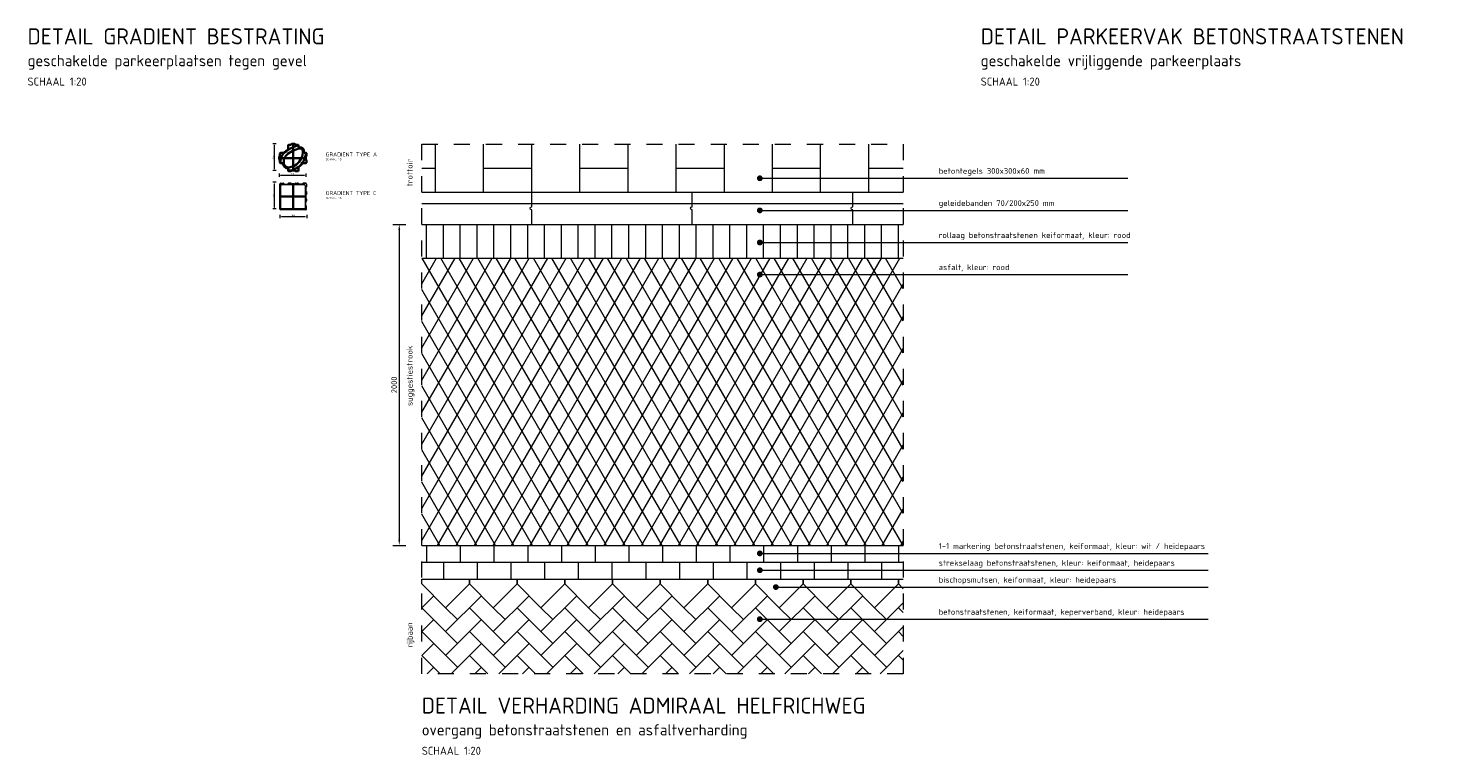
# Model space of a CAD drawing. Header units: metres. Extents: x 97967 to 197304, y 436003 to 872588.
# Tile 12 of 15: x 98650.26 to 98659.01, y 436290.58 to 436295.11. Entities that reach past the tile are written whole.
import ezdxf

# ---------------------------------------------------------------- set-up
doc = ezdxf.new("R2010")
doc.units = ezdxf.units.M
doc.linetypes.add('ZZ-AFBREEK-SO', pattern=[7, 4, -1, 1, -1])
for name, color, linetype, lineweight in [('B-RO-OG-BEBOUWING-V', 254, 'Continuous', 18), ('N-WE-VH-GESLOTENVERHARDING_ASFALT-A-20', 12, 'Continuous', 18), ('N-WE-VH-GRADIENT', 90, 'Continuous', 35), ('N-WE-VH-GRADIENT-A', 90, 'Continuous', 35), ('N-WE-VH-GRADIENT-C', 1, 'Continuous', 13), ('N-WE-VH-M-20', 7, 'Continuous', 18), ('N-WE-VH-M-5', 7, 'Continuous', 18), ('N-WE-VH-OPENVERHARDING_BETONSTRAATSTEEN-A', 3, 'Continuous', 18), ('N-WE-VH-OPENVERHARDING_BETONSTRAATSTEEN-A-20', 3, 'Continuous', 18), ('N-WE-VH-OPENVERHARDING_TEGEL-A-20', 3, 'Continuous', 18), ('N-WE-VH-T18-20', 1, 'Continuous', 18), ('X-XX-AL-AFBREEKLIJN-G', 7, 'ZZ-AFBREEK-SO', 18), ('X-XX-AL-PROFIELBALK-T25-20', 7, 'Continuous', 25), ('X-XX-AL-PROFIELBALK-T25-5', 7, 'Continuous', 25), ('X-XX-AL-PROFIELBALK-T35-20', 50, 'Continuous', 35), ('X-XX-AL-PROFIELBALK-T50-20', 130, 'Continuous', 50), ('X-XX-AL-PROFIELBALK-T50-5', 130, 'Continuous', 50)]:
    doc.layers.add(name, color=color, linetype=linetype, lineweight=lineweight)
doc.layers.add('N-WE-VH-GRADIENT-S', color=7, linetype='Continuous')
doc.styles.add('NLCS-ISO-M20-T18', font='NLCS-ISO.ttf', dxfattribs={"height": 0.036})
doc.styles.add('NLCS-ISO-M20-T25', font='NLCS-ISO.ttf', dxfattribs={"height": 0.05})
doc.styles.add('NLCS-ISO-M20-T35', font='NLCS-ISO.ttf', dxfattribs={"height": 0.07})
doc.styles.add('NLCS-ISO-M20-T50', font='NLCS-ISO.ttf', dxfattribs={"height": 0.1})
doc.styles.add('NLCS-ISO-M5-T18', font='NLCS-ISO.ttf', dxfattribs={"height": 0.009})
doc.styles.add('NLCS-ISO-M5-T25', font='NLCS-ISO.ttf', dxfattribs={"height": 0.0125})
doc.styles.add('NLCS-ISO-M5-T50', font='NLCS-ISO.ttf', dxfattribs={"height": 0.025})
doc.dimstyles.new('NLCS-M20-T18-PIJL_L2_H0', dxfattribs={"dimscale": 0.02, "dimtxt": 2.5, "dimasz": 1.8, "dimexe": 2, "dimexo": 2, "dimgap": 0.7, "dimtad": 1, "dimzin": 0, "dimdsep": 46, "dimtxsty": 'NLCS-ISO-M20-T18', "dimcen": 0, "dimdle": 2, "dimclrd": 256, "dimclre": 256, "dimclrt": 1, "dimadec": 0, "dimazin": 0, "dimtfac": 1, "dimtdec": 3, "dimtofl": 0, "dimtmove": 0, "dimatfit": 3, "dimfxl": 2, "dimfxlon": 1, "dimtfillclr": 256, "dimtolj": 1, "dimtzin": 0, "dimlwd": -1, "dimlwe": -1, "dimarcsym": 0})
doc.dimstyles.new('NLCS-M20-T18-PIJL_L3_H0', dxfattribs={"dimscale": 0.02, "dimtxt": 0.036, "dimasz": 1.8, "dimexe": 2, "dimexo": 2, "dimgap": 0.7, "dimtad": 1, "dimdec": 0, "dimlfac": 1000, "dimzin": 0, "dimdsep": 46, "dimtxsty": 'NLCS-ISO-M20-T18', "dimcen": 0, "dimdle": 2, "dimclrd": 256, "dimclre": 256, "dimclrt": 1, "dimadec": 0, "dimazin": 0, "dimtfac": 1, "dimtdec": 0, "dimtofl": 0, "dimtmove": 0, "dimatfit": 3, "dimfxl": 2, "dimfxlon": 1, "dimtfillclr": 256, "dimtolj": 1, "dimtzin": 0, "dimlwd": -1, "dimlwe": -1, "dimarcsym": 0})
doc.dimstyles.new('NLCS-M5-T18-PIJL_L3_H0', dxfattribs={"dimscale": 0.005, "dimtxt": 0.009, "dimasz": 1.8, "dimexe": 2, "dimexo": 2, "dimgap": 0.7, "dimtad": 1, "dimdec": 0, "dimlfac": 1000, "dimzin": 0, "dimdsep": 46, "dimtxsty": 'NLCS-ISO-M5-T18', "dimcen": 0, "dimdle": 2, "dimclrd": 256, "dimclre": 256, "dimclrt": 1, "dimadec": 0, "dimazin": 0, "dimtfac": 1, "dimtdec": 0, "dimtofl": 0, "dimtmove": 0, "dimatfit": 3, "dimfxl": 2, "dimfxlon": 1, "dimtfillclr": 256, "dimtolj": 1, "dimtzin": 0, "dimlwd": -1, "dimlwe": -1, "dimarcsym": 0})
pattern_1 = [(0, (0, 0), (0, 6.985), [5.08, -1.905]), (90, (0, 0), (-6.985, 4e-16), [5.08, -1.905])]

# ---------------------------------------------------------------- blocks, each defined once
blk = doc.blocks.new('Grad A V14')
at = {"layer": 'N-WE-VH-GRADIENT'}
for p, q in [((0, 88), (0, -77.5)), ((-88, 0), (77.5, 0))]:
    blk.add_line(p, q, dxfattribs=at)
at = {"layer": 'N-WE-VH-GRADIENT-A'}
for p, q in [((6.8, 88), (-6.8, 88)), ((-88, 6.8), (-88, -6.8)), ((-83, 15.5), (-83, 27.2)), ((-83, 26.6), (-83, 18.4)), ((-78, 32.2), (-61.2, 32.2)), ((-32.2, 78), (-32.2, 55.1)), ((-27.2, 83), (-15.5, 83)), ((15.5, 83), (27.2, 83)), ((26.6, 83), (18.4, 83)), ((32.2, 78), (32.2, 69)), ((69.9, 32.2), (78, 32.2)), ((77.5, -7.5), (77.5, 7.5)), ((79.7, 11.7), (80.7, 12.4)), ((83, 16.6), (83, 27.2)), ((83, 26.6), (83, 18.5)), ((-83, -27.2), (-83, -15.5)), ((-78, -32.2), (-69, -32.2)), ((-32.2, -68.3), (-32.2, -78)), ((-27.2, -83), (-16.6, -83)), ((-12.4, -80.7), (-11.7, -79.7)), ((-7.5, -77.5), (7.5, -77.5)), ((11.7, -79.7), (12.4, -80.7)), ((16.6, -83), (27.2, -83)), ((26.6, -83), (18.5, -83)), ((32.2, -59.9), (32.2, -78)), ((59.9, -32.2), (78, -32.2)), ((80.7, -12.4), (79.7, -11.7)), ((83, -27.2), (83, -16.6))]:
    blk.add_line(p, q, dxfattribs=at)
for centre, radius, start, end in [((-6.8, 83), 5.03, 90, 150), ((6.8, 83), 5.03, 30, 90), ((-83, 6.8), 5.03, 120, 180), ((-88, 15.5), 5.03, 300, 0), ((-78, 27.2), 5.03, 90, 180), ((-7.6, -19.8), 71.7, 128.73198, 168.05761), ((-61.2, 37.2), 5.03, 270, 313.20835), ((-7.6, -19.8), 51.6, 128.73198, 168.05761), ((-7.6, -19.8), 73.3, 128.73198, 133.20835), ((86, -136.5), 222.8, 122.74637, 128.73198), ((86, -136.5), 221.3, 104.07776, 128.73198), ((86, -136.5), 201.2, 103.36715, 128.73198), ((-37.2, 55.1), 5.03, 302.74637, 0), ((-27.2, 78), 5.03, 90, 180), ((-28.7, 29.5), 51.9, 91.98504, 92.04054), ((-15.5, 88), 5.03, 270, 330), ((15.5, 88), 5.03, 210, 270), ((-40.8, 40.7), 100.6, 306.5101, 1.68379), ((27.2, 78), 5.03, 0, 90), ((-40.8, 40.7), 120.8, 306.5101, 355.82259), ((37.2, 70.6), 5.03, 180, 282.54991), ((37.2, 69), 5.03, 180, 283.2753), ((43.3, 43.2), 23.1, 1.68379, 102.54991), ((43.3, 43.2), 21.5, 1.68379, 103.2753), ((43.3, 43.2), 16.5, 1.68379, 103.36715), ((-40.8, 40.7), 105.7, 358.20448, 1.68379), ((69.9, 37.2), 5.03, 178.20448, 270), ((-40.8, 40.7), 107.2, 358.22863, 1.68379), ((71.4, 37.2), 5.03, 178.22863, 270), ((82.5, 7.5), 5.03, 123.36701, 180), ((78, 27.2), 5.03, 0, 90), ((78, 16.6), 5.03, 303.36701, 0), ((-83, -6.8), 5.03, 180, 240), ((-88, -15.5), 5.03, 0, 60), ((-78, -27.2), 5.03, 180, 270), ((-29.5, -28.7), 51.9, 181.98504, 182.04054), ((23.6, -26.4), 103.6, 168.05761, 182.83734), ((-29.5, -28.7), 50.5, 181.98504, 183.57406), ((-70.5, -37.2), 5.03, 11.75453, 90), ((-69, -37.2), 5.03, 12.20018, 90), ((-29.5, -28.7), 36.9, 191.75453, 259.34796), ((-29.5, -28.7), 35.4, 192.20018, 258.94521), ((23.6, -26.4), 83.5, 168.05761, 182.83734), ((-29.5, -28.7), 30.3, 181.98504, 279.23802), ((-37.2, -68.3), 5.03, 0, 78.94521), ((-37.2, -69.9), 5.03, 0, 79.34796), ((-27.2, -78), 5.03, 180, 270), ((-29.5, -28.7), 50.5, 267.05575, 279.23802), ((-40.8, 40.7), 100.6, 279.23802, 306.5101), ((-40.8, 40.7), 120.8, 279.23802, 306.5101), ((-16.6, -78), 5.03, 270, 326.63299), ((-7.5, -82.5), 5.03, 90, 146.63299), ((7.5, -82.5), 5.03, 33.36701, 90), ((16.6, -78), 5.03, 213.36701, 270), ((27.2, -78), 5.03, 270, 0), ((37.2, -59.9), 5.03, 127.77975, 180), ((-40.8, 40.7), 122.3, 307.77975, 322.25892), ((59.9, -37.2), 5.03, 90, 142.25892), ((82.5, -7.5), 5.03, 180, 236.63299), ((78, -27.2), 5.03, 270, 0), ((78, -16.6), 5.03, 0, 56.63299)]:
    blk.add_arc(centre, radius, start, end, dxfattribs=at)
blk = doc.blocks.new('Grad C V14')
at = {"layer": 'N-WE-VH-GRADIENT'}
for p, q in [((83, 0), (-83, 0)), ((0, -83), (0, 82.5))]:
    blk.add_line(p, q, dxfattribs=at)
at = {"layer": 'N-WE-VH-GRADIENT-C'}
for p, q in [((-83, -78), (-83, 78)), ((-81.5, -76.5), (-81.5, 81.6)), ((-81.5, 81.5), (-60.2, 81.5)), ((-78, 83), (-63.8, 83)), ((-77.5, -72.4), (-77.5, 68.9)), ((-72.4, 73.9), (68.9, 73.9)), ((-54.8, 77.5), (-36.2, 77.5)), ((-30.8, 81.5), (-13, 81.5)), ((-16.6, 83), (-27.2, 83)), ((-11.7, 79.7), (-12.4, 80.7)), ((7.5, 77.5), (-7.5, 77.5)), ((11.7, 79.7), (12.4, 80.7)), ((30.8, 81.5), (13, 81.5)), ((16.6, 83), (27.2, 83)), ((54.8, 77.5), (36.2, 77.5)), ((78, 81.5), (60.1, 81.5)), ((78, 83), (62.9, 83)), ((73.9, 68.9), (73.9, -72.4)), ((77.5, 54.8), (77.5, 36.2)), ((77.5, -7.5), (77.5, 7.5)), ((79.7, 11.7), (80.7, 12.4)), ((81.5, 78), (81.5, 60.2)), ((81.5, 30.8), (81.5, 13)), ((83, 78), (83, 63.8)), ((83, 16.6), (83, 27.2)), ((78, -83), (-78, -83)), ((81.6, -81.5), (-76.5, -81.5)), ((68.9, -77.5), (-72.4, -77.5)), ((77.5, -54.8), (77.5, -36.2)), ((79.7, -11.7), (80.7, -12.4)), ((81.5, -30.8), (81.5, -13)), ((81.5, -81.5), (81.5, -60.2)), ((83, -16.6), (83, -27.2)), ((83, -78), (83, -63.8))]:
    blk.add_line(p, q, dxfattribs=at)
for centre, radius, start, end in [((-78, 78), 5.03, 90, 180), ((-72.4, 68.9), 5.03, 90, 180), ((-63.8, 78), 5.03, 26.74368, 90), ((-54.8, 82.5), 5.03, 206.74368, 270), ((-36.2, 82.5), 5.03, 270, 333.25632), ((-27.2, 78), 5.03, 90, 153.25632), ((-16.6, 78), 5.03, 33.36701, 90), ((-7.5, 82.5), 5.03, 213.36701, 270), ((7.5, 82.5), 5.03, 270, 326.63299), ((16.6, 78), 5.03, 90, 146.63299), ((27.2, 78), 5.03, 26.74368, 90), ((36.2, 82.5), 5.03, 206.74368, 270), ((54.8, 82.5), 5.03, 270, 333.25632), ((63.8, 78), 5.03, 90, 153.25632), ((68.9, 68.9), 5.03, 0, 90), ((82.5, 54.8), 5.03, 116.74368, 180), ((82.5, 36.2), 5.03, 180, 243.25632), ((82.5, 7.5), 5.03, 123.36701, 180), ((78, 78), 5.03, 0, 90), ((78, 78), 3.52, 0, 90), ((78, 63.8), 5.03, 296.74368, 0), ((78, 27.2), 5.03, 0, 63.25632), ((78, 16.6), 5.03, 303.36701, 0), ((-78, -78), 5.03, 180, 270), ((-76.5, -76.5), 5.03, 180, 270), ((-72.4, -72.4), 5.03, 180, 270), ((68.9, -72.4), 5.03, 270, 0), ((82.5, -7.5), 5.03, 180, 236.63299), ((82.5, -36.2), 5.03, 116.74368, 180), ((82.5, -54.8), 5.03, 180, 243.25632), ((78, -78), 5.03, 270, 0), ((78, -27.2), 5.03, 296.74368, 0), ((78, -63.8), 5.03, 0, 63.25632), ((78, -16.6), 5.03, 0, 56.63299)]:
    blk.add_arc(centre, radius, start, end, dxfattribs=at)
blk = doc.blocks.new('*D111')
at = {"layer": 'Defpoints', "color": 0, "ltscale": 0.2, "transparency": 16777216}
for p in [(98651.8284, 436294.3193), (98651.9948, 436294.3193), (98651.9948, 436294.1948)]:
    blk.add_point(p, dxfattribs=at)
at = {"layer": 'N-WE-VH-M-5', "ltscale": 0.2, "transparency": 16777216}
for p, q in [((98651.8284, 436294.2048), (98651.8284, 436294.1848)), ((98651.8374, 436294.1948), (98651.9858, 436294.1948)), ((98651.9948, 436294.2048), (98651.9948, 436294.1848))]:
    blk.add_line(p, q, dxfattribs=at)
for points in [[(98651.8374, 436294.1963), (98651.8374, 436294.1933), (98651.8284, 436294.1948)], [(98651.9858, 436294.1963), (98651.9858, 436294.1933), (98651.9948, 436294.1948)]]:
    blk.add_solid(points, dxfattribs=at)
at = {"layer": 'N-WE-VH-M-5', "color": 1, "ltscale": 0.2, "transparency": 16777216, "insert": (98651.9116, 436294.2028), "char_height": 0.009, "attachment_point": 5, "style": 'NLCS-ISO-M5-T18'}
blk.add_mtext('\\A1;166', dxfattribs=at)
blk = doc.blocks.new('*D112')
at = {"layer": 'Defpoints', "color": 0, "ltscale": 0.2, "transparency": 16777216}
for p in [(98651.7998, 436294.3901), (98651.9164, 436294.3901), (98651.9164, 436294.2236)]:
    blk.add_point(p, dxfattribs=at)
at = {"layer": 'N-WE-VH-M-5', "ltscale": 0.2, "transparency": 16777216}
for p, q in [((98651.8098, 436294.3901), (98651.7898, 436294.3901)), ((98651.7998, 436294.2326), (98651.7998, 436294.3811)), ((98651.8098, 436294.2236), (98651.7898, 436294.2236))]:
    blk.add_line(p, q, dxfattribs=at)
for points in [[(98651.7983, 436294.3811), (98651.8013, 436294.3811), (98651.7998, 436294.3901)], [(98651.7983, 436294.2326), (98651.8013, 436294.2326), (98651.7998, 436294.2236)]]:
    blk.add_solid(points, dxfattribs=at)
at = {"layer": 'N-WE-VH-M-5', "color": 1, "ltscale": 0.2, "transparency": 16777216, "insert": (98651.7918, 436294.3068), "char_height": 0.009, "attachment_point": 5, "rotation": 90, "style": 'NLCS-ISO-M5-T18'}
blk.add_mtext('\\A1;166', dxfattribs=at)
blk = doc.blocks.new('*D114')
at = {"layer": 'Defpoints', "color": 0, "ltscale": 0.2, "transparency": 16777216}
for p in [(98651.8334, 436294.0611), (98651.9999, 436294.0611), (98651.9999, 436293.9365)]:
    blk.add_point(p, dxfattribs=at)
at = {"layer": 'N-WE-VH-M-5', "ltscale": 0.2, "transparency": 16777216}
for p, q in [((98651.8334, 436293.9465), (98651.8334, 436293.9265)), ((98651.8424, 436293.9365), (98651.9909, 436293.9365)), ((98651.9999, 436293.9465), (98651.9999, 436293.9265))]:
    blk.add_line(p, q, dxfattribs=at)
for points in [[(98651.8424, 436293.938), (98651.8424, 436293.935), (98651.8334, 436293.9365)], [(98651.9909, 436293.938), (98651.9909, 436293.935), (98651.9999, 436293.9365)]]:
    blk.add_solid(points, dxfattribs=at)
at = {"layer": 'N-WE-VH-M-5', "color": 1, "ltscale": 0.2, "transparency": 16777216, "insert": (98651.9166, 436293.9445), "char_height": 0.009, "attachment_point": 5, "style": 'NLCS-ISO-M5-T18'}
blk.add_mtext('\\A1;166', dxfattribs=at)
blk = doc.blocks.new('*D113')
at = {"layer": 'Defpoints', "color": 0, "ltscale": 0.2, "transparency": 16777216}
for p in [(98651.7998, 436294.1498), (98651.9164, 436294.1498), (98651.9164, 436293.9834)]:
    blk.add_point(p, dxfattribs=at)
at = {"layer": 'N-WE-VH-M-5', "ltscale": 0.2, "transparency": 16777216}
for p, q in [((98651.8098, 436294.1498), (98651.7898, 436294.1498)), ((98651.7998, 436293.9924), (98651.7998, 436294.1408)), ((98651.8098, 436293.9834), (98651.7898, 436293.9834))]:
    blk.add_line(p, q, dxfattribs=at)
for points in [[(98651.7983, 436294.1408), (98651.8013, 436294.1408), (98651.7998, 436294.1498)], [(98651.7983, 436293.9924), (98651.8013, 436293.9924), (98651.7998, 436293.9834)]]:
    blk.add_solid(points, dxfattribs=at)
at = {"layer": 'N-WE-VH-M-5', "color": 1, "ltscale": 0.2, "transparency": 16777216, "insert": (98651.7918, 436294.0666), "char_height": 0.009, "attachment_point": 5, "rotation": 90, "style": 'NLCS-ISO-M5-T18'}
blk.add_mtext('\\A1;166', dxfattribs=at)
blk = doc.blocks.new('*D178')
at = {"layer": 'Defpoints', "color": 0, "ltscale": 0.2, "transparency": 16777216}
for p in [(98652.3703, 436293.8878), (98652.3703, 436291.8878), (98652.5769, 436291.8878)]:
    blk.add_point(p, dxfattribs=at)
at = {"layer": 'N-WE-VH-M-20', "ltscale": 0.2, "transparency": 16777216}
for p, q in [((98652.5369, 436293.8878), (98652.6169, 436293.8878)), ((98652.5769, 436293.8518), (98652.5769, 436291.9238)), ((98652.5369, 436291.8878), (98652.6169, 436291.8878))]:
    blk.add_line(p, q, dxfattribs=at)
for points in [[(98652.5709, 436293.8518), (98652.5829, 436293.8518), (98652.5769, 436293.8878)], [(98652.5709, 436291.9238), (98652.5829, 436291.9238), (98652.5769, 436291.8878)]]:
    blk.add_solid(points, dxfattribs=at)
at = {"layer": 'N-WE-VH-M-20', "color": 1, "ltscale": 0.2, "transparency": 16777216, "insert": (98652.5449, 436292.8878), "char_height": 0.036, "attachment_point": 5, "rotation": 90, "style": 'NLCS-ISO-M20-T18'}
blk.add_mtext('\\A1;2000', dxfattribs=at)

msp = doc.modelspace()

# ---------------------------------------------------------------- hatches: boundary and pattern name
at = {"layer": 'B-RO-OG-BEBOUWING-V', "ltscale": 0.2, "transparency": 33554687}
h = msp.add_hatch(dxfattribs=at)
h.set_pattern_fill('ANGLE', color=252)
h.set_pattern_definition(pattern_1)
h.paths.add_polyline_path([(98653.1669, 436291.8878), (98652.9569, 436291.8878), (98652.9569, 436291.7828), (98653.1669, 436291.7828)])
h = msp.add_hatch(dxfattribs=at)
h.set_pattern_fill('ANGLE', color=252)
h.set_pattern_definition(pattern_1)
h.paths.add_polyline_path([(98653.3769, 436291.8878), (98653.1669, 436291.8878), (98653.1669, 436291.7828), (98653.3769, 436291.7828)])
h = msp.add_hatch(dxfattribs=at)
h.set_pattern_fill('ANGLE', color=252)
h.set_pattern_definition(pattern_1)
h.paths.add_polyline_path([(98653.5869, 436291.8878), (98653.3769, 436291.8878), (98653.3769, 436291.7828), (98653.5869, 436291.7828)])
h = msp.add_hatch(dxfattribs=at)
h.set_pattern_fill('ANGLE', color=252)
h.set_pattern_definition(pattern_1)
h.paths.add_polyline_path([(98653.7969, 436291.8878), (98653.5869, 436291.8878), (98653.5869, 436291.7828), (98653.7969, 436291.7828)])
h = msp.add_hatch(dxfattribs=at)
h.set_pattern_fill('ANGLE', color=252)
h.set_pattern_definition(pattern_1)
h.paths.add_polyline_path([(98654.0069, 436291.8878), (98653.7969, 436291.8878), (98653.7969, 436291.7828), (98654.0069, 436291.7828)])
h = msp.add_hatch(dxfattribs=at)
h.set_pattern_fill('ANGLE', color=252)
h.set_pattern_definition(pattern_1)
h.paths.add_polyline_path([(98655.2669, 436291.8878), (98655.0569, 436291.8878), (98655.0569, 436291.7828), (98655.2669, 436291.7828)])
h = msp.add_hatch(dxfattribs=at)
h.set_pattern_fill('ANGLE', color=252)
h.set_pattern_definition(pattern_1)
h.paths.add_polyline_path([(98655.4769, 436291.8878), (98655.2669, 436291.8878), (98655.2669, 436291.7828), (98655.4769, 436291.7828)])
h = msp.add_hatch(dxfattribs=at)
h.set_pattern_fill('ANGLE', color=252)
h.set_pattern_definition(pattern_1)
h.paths.add_polyline_path([(98655.6869, 436291.8878), (98655.4769, 436291.8878), (98655.4769, 436291.7828), (98655.6869, 436291.7828)])
h = msp.add_hatch(dxfattribs=at)
h.set_pattern_fill('ANGLE', color=252)
h.set_pattern_definition(pattern_1)
h.paths.add_polyline_path([(98655.7169, 436291.8878), (98655.6869, 436291.8878), (98655.6869, 436291.7828), (98655.7169, 436291.7828)])
at = {"layer": 'N-WE-VH-GESLOTENVERHARDING_ASFALT-A-20', "ltscale": 0.2, "transparency": 33554687}
h = msp.add_hatch(dxfattribs=at)
h.set_pattern_fill('AVH-ASFALT-SO', color=252, scale=0.1, pattern_type=2)
h.set_pattern_definition([(60, (0, 0), (-0.086602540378, 0.05), []), (120, (0, 0), (-0.086602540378, -0.05), [])])
h.paths.add_polyline_path([(98655.7169, 436293.6778), (98652.7169, 436293.6778), (98652.7169, 436291.8878), (98655.7169, 436291.8878)])
at = {"layer": 'N-WE-VH-OPENVERHARDING_BETONSTRAATSTEEN-A-20', "ltscale": 0.2, "transparency": 33554687}
h = msp.add_hatch(dxfattribs=at)
h.set_pattern_fill('AVH-BSS_KEIFORMAAT_KEPER-SO', color=256, scale=0.1, pattern_type=2)
h.set_pattern_definition([(45, (98653.75631, 436291.49932), (0, 0.1484924), [0.315, -0.105]), (135, (98653.83055, 436291.57356), (1e-17, 0.1484924), [0.315, -0.105])])
h.paths.add_polyline_path([(98655.7169, 436291.6177), (98655.6867, 436291.6478), (98655.5382, 436291.4993), (98655.3897, 436291.6478), (98655.2412, 436291.4993), (98655.0927, 436291.6478), (98654.9442, 436291.4993), (98654.7958, 436291.6478), (98654.6473, 436291.4993), (98654.4988, 436291.6478), (98654.3503, 436291.4993), (98654.2018, 436291.6478), (98654.0533, 436291.4993), (98653.9048, 436291.6478), (98653.7563, 436291.4993), (98653.6078, 436291.6478), (98653.4593, 436291.4993), (98653.3108, 436291.6478), (98653.1623, 436291.4993), (98653.0138, 436291.6478), (98652.8654, 436291.4993), (98652.7169, 436291.6478), (98652.7169, 436291.0878), (98655.7169, 436291.0878)])
at = {"layer": 'N-WE-VH-OPENVERHARDING_TEGEL-A-20', "ltscale": 0.2, "transparency": 33554687}
h = msp.add_hatch(dxfattribs=at)
h.set_pattern_fill('AVH-TEGEL_300X300_HALFST-SO', color=256, scale=0.1, pattern_type=2)
h.set_pattern_definition([(0, (98653.40186, 436294.08781), (0.3, 0.15), [0.3, -0.3]), (90, (98653.40186, 436294.0878), (-0.3, 2e-17), [])])
h.paths.add_polyline_path([(98655.7169, 436294.3878), (98652.7169, 436294.3878), (98652.7169, 436294.0878), (98655.7169, 436294.0878)])

# ---------------------------------------------------------------- linework, layer by layer
at = {"layer": 'N-WE-VH-OPENVERHARDING_BETONSTRAATSTEEN-A', "color": 3, "ltscale": 0.2, "transparency": 33554687}
for points in [[(98652.7169, 436294.0878), (98655.7169, 436294.0878)], [(98652.7169, 436294.0178), (98655.7169, 436294.0178)], [(98652.7169, 436293.8878), (98655.7169, 436293.8878)], [(98652.7469, 436293.6778), (98652.7469, 436293.8878)], [(98652.8519, 436293.6778), (98652.8519, 436293.8878)], [(98652.9569, 436293.6778), (98652.9569, 436293.8878)], [(98653.0619, 436293.6778), (98653.0619, 436293.8878)], [(98653.1669, 436293.6778), (98653.1669, 436293.8878)], [(98653.2719, 436293.6778), (98653.2719, 436293.8878)], [(98653.3769, 436293.6778), (98653.3769, 436293.8878)], [(98653.4819, 436293.6778), (98653.4819, 436293.8878)], [(98653.5869, 436293.6778), (98653.5869, 436293.8878)], [(98653.6919, 436293.6778), (98653.6919, 436293.8878)], [(98653.7969, 436293.6778), (98653.7969, 436293.8878)], [(98653.9019, 436293.6778), (98653.9019, 436293.8878)], [(98654.0069, 436293.6778), (98654.0069, 436293.8878)], [(98654.1119, 436293.6778), (98654.1119, 436293.8878)], [(98654.2169, 436293.6778), (98654.2169, 436293.8878)], [(98654.3219, 436293.6778), (98654.3219, 436293.8878)], [(98654.4269, 436293.6778), (98654.4269, 436293.8878)], [(98654.5319, 436293.6778), (98654.5319, 436293.8878)], [(98654.6369, 436293.6778), (98654.6369, 436293.8878)], [(98654.7419, 436293.6778), (98654.7419, 436293.8878)], [(98654.8469, 436293.6778), (98654.8469, 436293.8878)], [(98654.9519, 436293.6778), (98654.9519, 436293.8878)], [(98655.0569, 436293.6778), (98655.0569, 436293.8878)], [(98655.1619, 436293.6778), (98655.1619, 436293.8878)], [(98655.2669, 436293.6778), (98655.2669, 436293.8878)], [(98655.3719, 436293.6778), (98655.3719, 436293.8878)], [(98655.4769, 436293.6778), (98655.4769, 436293.8878)], [(98655.5819, 436293.6778), (98655.5819, 436293.8878)], [(98655.6869, 436293.6778), (98655.6869, 436293.8878)], [(98652.7169, 436293.6778), (98655.7169, 436293.6778)], [(98652.7169, 436291.8878), (98655.7169, 436291.8878)], [(98652.7469, 436291.8878), (98652.7469, 436291.7828)], [(98652.9569, 436291.8878), (98652.9569, 436291.7828)], [(98653.1669, 436291.8878), (98653.1669, 436291.7828)], [(98653.3769, 436291.8878), (98653.3769, 436291.7828)], [(98653.5869, 436291.8878), (98653.5869, 436291.7828)], [(98653.7969, 436291.8878), (98653.7969, 436291.7828)], [(98654.0069, 436291.8878), (98654.0069, 436291.7828)], [(98654.2169, 436291.8878), (98654.2169, 436291.7828)], [(98654.4269, 436291.8878), (98654.4269, 436291.7828)], [(98654.6369, 436291.8878), (98654.6369, 436291.7828)], [(98654.8469, 436291.8878), (98654.8469, 436291.7828)], [(98655.0569, 436291.8878), (98655.0569, 436291.7828)], [(98655.2669, 436291.8878), (98655.2669, 436291.7828)], [(98655.4769, 436291.8878), (98655.4769, 436291.7828)], [(98655.6869, 436291.8878), (98655.6869, 436291.7828)], [(98652.7169, 436291.7828), (98655.7169, 436291.7828)], [(98652.8519, 436291.7828), (98652.8519, 436291.6778)], [(98653.0619, 436291.7828), (98653.0619, 436291.6778)], [(98653.2719, 436291.7828), (98653.2719, 436291.6778)], [(98653.4819, 436291.7828), (98653.4819, 436291.6778)], [(98653.6919, 436291.7828), (98653.6919, 436291.6778)], [(98653.9019, 436291.7828), (98653.9019, 436291.6778)], [(98654.1119, 436291.7828), (98654.1119, 436291.6778)], [(98654.3219, 436291.7828), (98654.3219, 436291.6778)], [(98654.5319, 436291.7828), (98654.5319, 436291.6778)], [(98654.7419, 436291.7828), (98654.7419, 436291.6778)], [(98654.9519, 436291.7828), (98654.9519, 436291.6778)], [(98655.1619, 436291.7828), (98655.1619, 436291.6778)], [(98655.3719, 436291.7828), (98655.3719, 436291.6778)], [(98655.5819, 436291.7828), (98655.5819, 436291.6778)], [(98652.7169, 436291.6778), (98655.7169, 436291.6778)]]:
    msp.add_lwpolyline(points, dxfattribs=at)
for points in [[(98653.4019, 436293.8878), (98653.4019, 436293.9778, -1), (98653.4019, 436293.9978), (98653.4019, 436294.0878)], [(98654.4019, 436293.8878), (98654.4019, 436293.9778, -1), (98654.4019, 436293.9978), (98654.4019, 436294.0878)], [(98655.4019, 436293.8878), (98655.4019, 436293.9778, -1), (98655.4019, 436293.9978), (98655.4019, 436294.0878)]]:
    msp.add_lwpolyline(points, format="xyb", dxfattribs=at)
at = {"layer": 'N-WE-VH-OPENVERHARDING_BETONSTRAATSTEEN-A', "ltscale": 0.2}
for points in [[(98652.7169, 436291.6778), (98653.0138, 436291.6778), (98653.0138, 436291.6478), (98652.8654, 436291.4993), (98652.7169, 436291.6478)], [(98653.0138, 436291.6778), (98653.3108, 436291.6778), (98653.3108, 436291.6478), (98653.1623, 436291.4993), (98653.0138, 436291.6478)], [(98653.3108, 436291.6778), (98653.6078, 436291.6778), (98653.6078, 436291.6478), (98653.4593, 436291.4993), (98653.3108, 436291.6478)], [(98653.6078, 436291.6778), (98653.9048, 436291.6778), (98653.9048, 436291.6478), (98653.7563, 436291.4993), (98653.6078, 436291.6478)], [(98653.9048, 436291.6778), (98654.2018, 436291.6778), (98654.2018, 436291.6478), (98654.0533, 436291.4993), (98653.9048, 436291.6478)], [(98654.2018, 436291.6778), (98654.4988, 436291.6778), (98654.4988, 436291.6478), (98654.3503, 436291.4993), (98654.2018, 436291.6478)], [(98654.4988, 436291.6778), (98654.7958, 436291.6778), (98654.7958, 436291.6478), (98654.6473, 436291.4993), (98654.4988, 436291.6478)], [(98654.7958, 436291.6778), (98655.0927, 436291.6778), (98655.0927, 436291.6478), (98654.9442, 436291.4993), (98654.7958, 436291.6478)], [(98655.0927, 436291.6778), (98655.3897, 436291.6778), (98655.3897, 436291.6478), (98655.2412, 436291.4993), (98655.0927, 436291.6478)], [(98655.3897, 436291.6778), (98655.6867, 436291.6778), (98655.6867, 436291.6478), (98655.5382, 436291.4993), (98655.3897, 436291.6478)]]:
    msp.add_lwpolyline(points, close=True, dxfattribs=at)
msp.add_lwpolyline([(98655.7169, 436291.6177), (98655.6867, 436291.6478), (98655.6867, 436291.6778), (98655.7169, 436291.6778)], dxfattribs=at)
at = {"layer": 'X-XX-AL-AFBREEKLIJN-G', "ltscale": 0.02}
msp.add_lwpolyline([(98652.7169, 436294.3878), (98655.7169, 436294.3878), (98655.7169, 436291.0878), (98652.7169, 436291.0878)], close=True, dxfattribs=at)

# ---------------------------------------------------------------- block references
at = {"layer": 'N-WE-VH-GRADIENT-S', "xscale": 0.001, "yscale": 0.001, "zscale": 0.001}
for name, p in [('Grad A V14', (98651.9164, 436294.3011)), ('Grad C V14', (98651.9164, 436294.0611))]:
    msp.add_blockref(name, p, dxfattribs=at)

# ---------------------------------------------------------------- texts
at = {"layer": 'N-WE-VH-T18-20', "ltscale": 0.2, "style": 'NLCS-ISO-M20-T18'}
for s, p in [('trottoir', (98652.6596, 436294.1248)), ('suggestiestrook', (98652.6596, 436292.7562)), ('rijbaan', (98652.6596, 436291.2501))]:
    msp.add_text(s, height=0.036, rotation=90, dxfattribs=at).set_placement(p)
for s, p in [('betontegels 300x300x60 mm', (98655.9378, 436294.2024)), ('geleidebanden 70/200x250 mm', (98655.9378, 436294.0024)), ('rollaag betonstraatstenen keiformaat, kleur: rood', (98655.9378, 436293.8024)), ('asfalt, kleur: rood', (98655.9378, 436293.6024)), ('1-1 markering betonstraatstenen, keiformaat, kleur: wit / heidepaars', (98655.9378, 436291.8655)), ('strekselaag betonstraatstenen, kleur: keiformaat, heidepaars', (98655.9378, 436291.7605)), ('bischopsmutsen, keiformaat, kleur: heidepaars', (98655.9378, 436291.6555)), ('betonstraatstenen, keiformaat, keperverband, kleur: heidepaars ', (98655.9378, 436291.4555))]:
    msp.add_text(s, height=0.036, dxfattribs=at).set_placement(p)
at = {"layer": 'X-XX-AL-PROFIELBALK-T25-20', "ltscale": 0.2, "style": 'NLCS-ISO-M20-T25'}
for p in [(98650.2607, 436294.7522), (98656.1996, 436294.7522), (98652.7169, 436290.583)]:
    msp.add_text('SCHAAL 1:20', height=0.05, dxfattribs=at).set_placement(p)
at = {"layer": 'X-XX-AL-PROFIELBALK-T25-5', "ltscale": 0.2, "style": 'NLCS-ISO-M5-T25'}
for p in [(98652.1181, 436294.2865), (98652.1181, 436294.0463)]:
    msp.add_text('SCHAAL 1:5', height=0.0125, dxfattribs=at).set_placement(p)
at = {"layer": 'X-XX-AL-PROFIELBALK-T35-20', "ltscale": 0.2, "style": 'NLCS-ISO-M20-T35'}
for s, p in [('geschakelde parkeerplaatsen tegen gevel', (98650.2607, 436294.8728)), ('geschakelde vrijliggende parkeerplaats', (98656.1996, 436294.8728)), ('overgang betonstraatstenen en asfaltverharding', (98652.7169, 436290.7035))]:
    msp.add_text(s, height=0.07, dxfattribs=at).set_placement(p)
at = {"layer": 'X-XX-AL-PROFIELBALK-T50-20', "ltscale": 0.2, "style": 'NLCS-ISO-M20-T50'}
for s, p in [('DETAIL GRADIENT BESTRATING', (98650.2607, 436295.0088)), ('DETAIL PARKEERVAK BETONSTRAATSTENEN', (98656.1996, 436295.0088)), ('DETAIL VERHARDING ADMIRAAL HELFRICHWEG', (98652.7169, 436290.8395))]:
    msp.add_text(s, height=0.1, dxfattribs=at).set_placement(p)
at = {"layer": 'X-XX-AL-PROFIELBALK-T50-5', "ltscale": 0.2, "style": 'NLCS-ISO-M5-T50'}
for s, p in [('GRADIENT TYPE A', (98652.1181, 436294.3106)), ('GRADIENT TYPE C', (98652.1181, 436294.0704))]:
    msp.add_text(s, height=0.025, dxfattribs=at).set_placement(p)

# ---------------------------------------------------------------- dimensions: what is measured, and where the dimension line sits
at = {"layer": 'N-WE-VH-M-20', "ltscale": 0.2}
dim = msp.add_linear_dim(base=(98652.5769, 436291.8878), p1=(98652.3703, 436293.8878), p2=(98652.3703, 436291.8878), angle=90, dimstyle='NLCS-M20-T18-PIJL_L3_H0', dxfattribs=at)
dim.commit()
dim.dimension.update_dxf_attribs({"geometry": '*D178', "text_midpoint": (98652.5449, 436292.8878)})
at = {"layer": 'N-WE-VH-M-5', "ltscale": 0.2}
for base, p1, p2, picture, middle in [((98651.7998, 436294.39007), (98651.91638, 436294.22362), (98651.91638, 436294.39007), '*D112', (98651.7918, 436294.30684)), ((98651.7998, 436294.1498), (98651.9164, 436293.9834), (98651.9164, 436294.1498), '*D113', (98651.7918, 436294.0666))]:
    dim = msp.add_linear_dim(base=base, p1=p1, p2=p2, angle=90, dimstyle='NLCS-M5-T18-PIJL_L3_H0', dxfattribs=at)
    dim.commit()
    dim.dimension.update_dxf_attribs({"geometry": picture, "text_midpoint": middle})
for base, p1, p2, picture, middle in [((98651.9948, 436294.1948), (98651.8284, 436294.3193), (98651.9948, 436294.3193), '*D111', (98651.9116, 436294.2028)), ((98651.999878, 436293.936538), (98651.833381, 436294.061103), (98651.999878, 436294.061103), '*D114', (98651.91663, 436293.944538))]:
    dim = msp.add_linear_dim(base=base, p1=p1, p2=p2, dimstyle='NLCS-M5-T18-PIJL_L3_H0', dxfattribs=at)
    dim.commit()
    dim.dimension.update_dxf_attribs({"geometry": picture, "text_midpoint": middle})

# ---------------------------------------------------------------- leaders
at = {"layer": 'N-WE-VH-M-20', "ltscale": 0.2}
for points in [[(98654.8231, 436294.1747), (98655.8444, 436294.1747), (98657.1156, 436294.1747)], [(98654.8231, 436293.9747), (98655.8444, 436293.9747), (98657.1156, 436293.9747)], [(98654.8231, 436293.7747), (98655.8444, 436293.7747), (98657.1156, 436293.7747)], [(98654.8231, 436293.5747), (98655.8444, 436293.5747), (98657.1156, 436293.5747)], [(98654.8231, 436291.8378), (98655.8444, 436291.8378), (98657.6156, 436291.8378)], [(98654.8231, 436291.7328), (98655.8444, 436291.7328), (98657.6156, 436291.7328)], [(98654.9231, 436291.6278), (98655.8444, 436291.6278), (98657.6156, 436291.6278)], [(98654.8231, 436291.4278), (98655.8444, 436291.4278), (98657.6156, 436291.4278)]]:
    msp.add_leader(points, dimstyle='NLCS-M20-T18-PIJL_L2_H0', override={"dimgap": 0.7, "dimtad": 0, "dimldrblk": 'Dot'}, dxfattribs=at)

doc.saveas('drawing.dxf')
